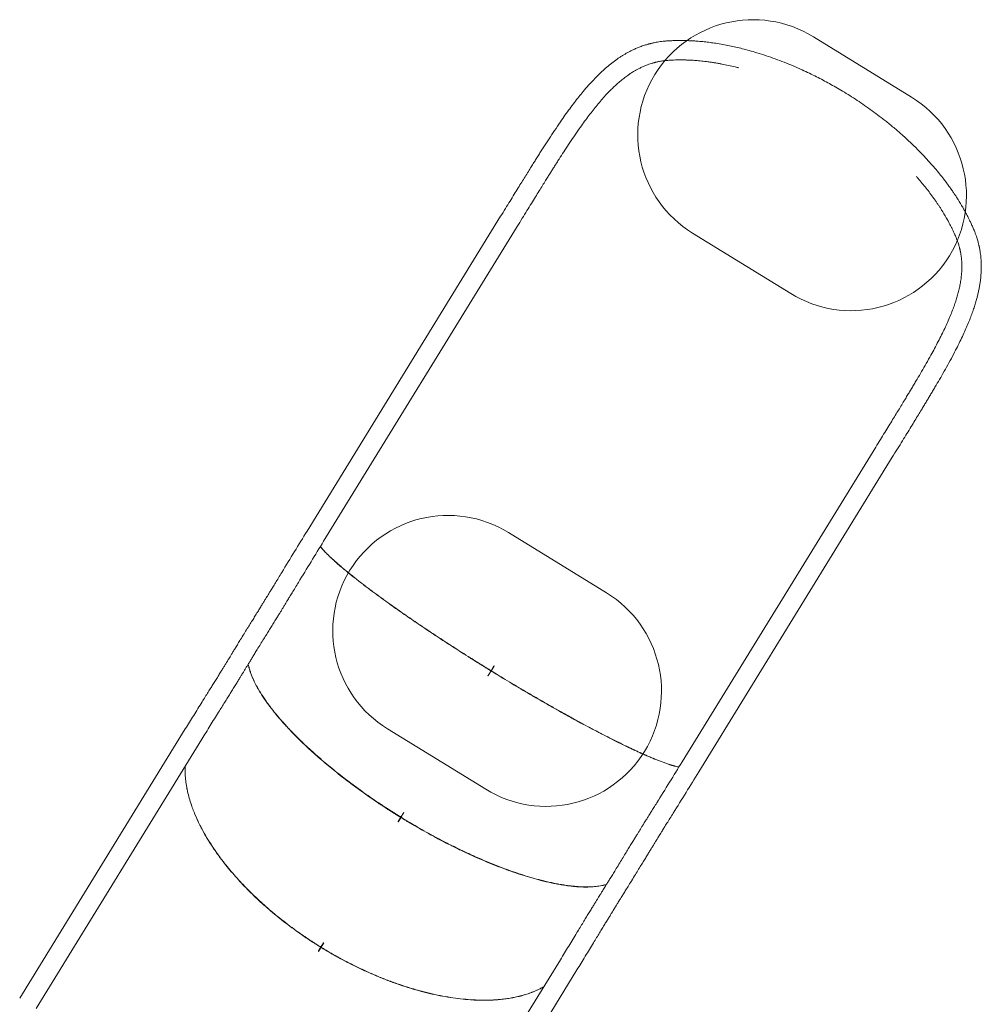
# Model space of a CAD drawing. Extents: x 5459245 to 5462690, y 5971016 to 5972523.
# Tile 76 of 136: x 5462444.23 to 5462445.89, y 5972218.84 to 5972220.54. Entities that reach past the tile are written whole.
import ezdxf

# ---------------------------------------------------------------- set-up
doc = ezdxf.new("R2010")
doc.units = 0
doc.layers.add('A_MAŁA ARCHITEKTURA', color=195, linetype='CONTINUOUS', lineweight=9)

# ---------------------------------------------------------------- blocks, each defined once
blk = doc.blocks.new('MEGA')
at = {"layer": 'A_MAŁA ARCHITEKTURA'}
for p, q in [((5462449.6057, 5972219.7169), (5462449.0592, 5972219.7169)), ((5462450.6463, 5972219.7169), (5462450.0075, 5972219.7169)), ((5462449.0592, 5972219.6833), (5462449.6057, 5972219.6833)), ((5462450.0075, 5972219.6833), (5462450.6463, 5972219.6833)), ((5462449.7891, 5972219.419), (5462449.7891, 5972219.2197)), ((5462450.1877, 5972219.2197), (5462450.1877, 5972219.419)), ((5462450.7954, 5972219.419), (5462450.7954, 5972219.2197)), ((5462451.194, 5972219.2197), (5462451.194, 5972219.419)), ((5462449.3996, 5972219.3195), (5462449.399, 5972219.3195)), ((5462449.3996, 5972219.3193), (5462449.399, 5972219.3193)), ((5462449.3996, 5972219.3195), (5462449.4073, 5972219.3195)), ((5462449.3996, 5972219.3193), (5462449.4073, 5972219.3193)), ((5462449.416, 5972219.3195), (5462449.4073, 5972219.3195)), ((5462449.416, 5972219.3193), (5462449.4073, 5972219.3193)), ((5462449.6625, 5972219.3195), (5462449.6618, 5972219.3195)), ((5462449.6625, 5972219.3193), (5462449.6618, 5972219.3193)), ((5462449.6625, 5972219.3195), (5462449.6712, 5972219.3195)), ((5462449.6625, 5972219.3193), (5462449.6712, 5972219.3193)), ((5462449.6805, 5972219.3195), (5462449.6712, 5972219.3195)), ((5462449.6805, 5972219.3193), (5462449.6712, 5972219.3193)), ((5462449.959, 5972219.3195), (5462449.9586, 5972219.3195)), ((5462449.959, 5972219.3193), (5462449.9586, 5972219.3193)), ((5462449.959, 5972219.3195), (5462449.9685, 5972219.3195)), ((5462449.959, 5972219.3193), (5462449.9685, 5972219.3193)), ((5462449.9781, 5972219.3195), (5462449.9685, 5972219.3195)), ((5462449.9781, 5972219.3193), (5462449.9685, 5972219.3193)), ((5462449.9728, 5972219.3193), (5462449.9728, 5972219.3195)), ((5462449.6057, 5972218.9555), (5462449.0592, 5972218.9555)), ((5462450.6463, 5972218.9555), (5462450.0075, 5972218.9555)), ((5462449.0592, 5972218.9219), (5462449.6057, 5972218.9219)), ((5462450.0075, 5972218.9219), (5462450.6463, 5972218.9219))]:
    blk.add_line(p, q, dxfattribs=at)
at = {"layer": 'A_MAŁA ARCHITEKTURA', "flags": 128}
for points in [[(5462449.4151, 5972219.3193), (5462449.4151, 5972219.3193), (5462449.4151, 5972219.3193), (5462449.4151, 5972219.3194), (5462449.4151, 5972219.3194), (5462449.4151, 5972219.3194), (5462449.4151, 5972219.3194), (5462449.4151, 5972219.3195), (5462449.4151, 5972219.3195)], [(5462449.416, 5972219.3193), (5462449.416, 5972219.3193), (5462449.416, 5972219.3193), (5462449.416, 5972219.3194), (5462449.416, 5972219.3194), (5462449.416, 5972219.3194), (5462449.416, 5972219.3194), (5462449.416, 5972219.3195), (5462449.416, 5972219.3195)], [(5462449.6802, 5972219.3193), (5462449.6802, 5972219.3193), (5462449.6802, 5972219.3193), (5462449.6802, 5972219.3194), (5462449.6802, 5972219.3194), (5462449.6802, 5972219.3194), (5462449.6802, 5972219.3194), (5462449.6802, 5972219.3195), (5462449.6802, 5972219.3195)], [(5462449.6805, 5972219.3193), (5462449.6805, 5972219.3193), (5462449.6805, 5972219.3193), (5462449.6805, 5972219.3194), (5462449.6805, 5972219.3194), (5462449.6805, 5972219.3194), (5462449.6805, 5972219.3194), (5462449.6805, 5972219.3195), (5462449.6805, 5972219.3195)], [(5462449.9729, 5972219.3195), (5462449.9729, 5972219.3194), (5462449.9729, 5972219.3193)], [(5462449.9781, 5972219.3195), (5462449.9781, 5972219.3195), (5462449.9781, 5972219.3194), (5462449.9781, 5972219.3194), (5462449.9781, 5972219.3194), (5462449.9781, 5972219.3194), (5462449.9781, 5972219.3193), (5462449.9781, 5972219.3193), (5462449.9781, 5972219.3193)], [(5462449.9781, 5972219.3195), (5462449.9781, 5972219.3195), (5462449.9781, 5972219.3194), (5462449.9781, 5972219.3194), (5462449.9781, 5972219.3194), (5462449.9781, 5972219.3194), (5462449.9781, 5972219.3193), (5462449.9781, 5972219.3193), (5462449.9781, 5972219.3193)]]:
    blk.add_lwpolyline(points, dxfattribs=at)
at = {"layer": 'A_MAŁA ARCHITEKTURA'}
for centre, start, end in [((5462449.9884, 5972219.419), 0, 180), ((5462450.9947, 5972219.419), 0, 180), ((5462449.9884, 5972219.2197), 180, 0), ((5462450.9947, 5972219.2197), 180, 0)]:
    blk.add_arc(centre, 0.1993, start, end, dxfattribs=at)
for points, knots in [([(5462449.6608, 5972219.7167), (5462449.6516, 5972219.7167), (5462449.6333, 5972219.7168), (5462449.6149, 5972219.7169), (5462449.6057, 5972219.7169)], [0, 0, 0, 0, 0.500609, 1, 1, 1, 1]), ([(5462449.7879, 5972219.7166), (5462449.7849, 5972219.7166), (5462449.7792, 5972219.7166), (5462449.7712, 5972219.7165), (5462449.7641, 5972219.7165), (5462449.758, 5972219.7165), (5462449.7529, 5972219.7165), (5462449.7487, 5972219.7164), (5462449.7454, 5972219.7164), (5462449.7429, 5972219.7164), (5462449.7406, 5972219.7164), (5462449.738, 5972219.7164), (5462449.7343, 5972219.7164), (5462449.7292, 5972219.7164), (5462449.7226, 5972219.7164), (5462449.7148, 5972219.7164), (5462449.7066, 5972219.7164), (5462449.6982, 5972219.7165), (5462449.6897, 5972219.7165), (5462449.6805, 5972219.7166), (5462449.6708, 5972219.7166), (5462449.6642, 5972219.7167), (5462449.6608, 5972219.7167)], [0, 0, 0, 0, 0.06628, 0.125659, 0.17819, 0.223912, 0.262857, 0.295047, 0.319224, 0.337418, 0.35264, 0.372193, 0.396402, 0.438787, 0.490556, 0.551716, 0.622292, 0.685557, 0.754901, 0.830376, 0.912049, 1, 1, 1, 1]), ([(5462449.9238, 5972219.7166), (5462449.92, 5972219.7166), (5462449.9129, 5972219.7166), (5462449.9029, 5972219.7165), (5462449.8942, 5972219.7165), (5462449.8868, 5972219.7165), (5462449.8808, 5972219.7165), (5462449.8761, 5972219.7164), (5462449.8725, 5972219.7164), (5462449.8693, 5972219.7164), (5462449.8654, 5972219.7164), (5462449.8602, 5972219.7164), (5462449.8536, 5972219.7164), (5462449.8456, 5972219.7164), (5462449.8371, 5972219.7164), (5462449.8282, 5972219.7164), (5462449.8191, 5972219.7165), (5462449.8093, 5972219.7165), (5462449.7986, 5972219.7165), (5462449.7913, 5972219.7166), (5462449.7875, 5972219.7166)], [0, 0, 0, 0, 0.08164, 0.153848, 0.216632, 0.269982, 0.313822, 0.347624, 0.372283, 0.391757, 0.41797, 0.456904, 0.505528, 0.563812, 0.631742, 0.693021, 0.760463, 0.834087, 0.91392, 1, 1, 1, 1]), ([(5462450.0075, 5972219.7169), (5462449.9936, 5972219.7169), (5462449.9657, 5972219.7168), (5462449.9378, 5972219.7167), (5462449.9238, 5972219.7166)], [0, 0, 0, 0, 0.499545, 1, 1, 1, 1]), ([(5462451.0548, 5972219.6315), (5462451.0536, 5972219.6331), (5462451.0514, 5972219.6361), (5462451.0481, 5972219.6403), (5462451.0451, 5972219.6438), (5462451.0424, 5972219.6467), (5462451.0402, 5972219.6491), (5462451.0383, 5972219.651), (5462451.037, 5972219.6523), (5462451.0359, 5972219.6533), (5462451.0351, 5972219.6542), (5462451.0342, 5972219.655), (5462451.0328, 5972219.6563), (5462451.0309, 5972219.658), (5462451.0283, 5972219.6603), (5462451.0246, 5972219.6634), (5462451.0198, 5972219.6671), (5462451.0143, 5972219.671), (5462451.009, 5972219.6745), (5462451.0039, 5972219.6775), (5462450.9992, 5972219.6801), (5462450.9947, 5972219.6825), (5462450.9902, 5972219.6847), (5462450.9839, 5972219.6876), (5462450.9754, 5972219.6911), (5462450.9649, 5972219.6949), (5462450.9542, 5972219.6982), (5462450.9432, 5972219.7012), (5462450.9315, 5972219.7038), (5462450.9188, 5972219.7063), (5462450.906, 5972219.7084), (5462450.8932, 5972219.7101), (5462450.8806, 5972219.7115), (5462450.8673, 5972219.7127), (5462450.8535, 5972219.7137), (5462450.8382, 5972219.7146), (5462450.8219, 5972219.7153), (5462450.8048, 5972219.7158), (5462450.7907, 5972219.7162), (5462450.7796, 5972219.7164), (5462450.7713, 5972219.7165), (5462450.7633, 5972219.7166), (5462450.7553, 5972219.7166), (5462450.7467, 5972219.7167), (5462450.7372, 5972219.7168), (5462450.7268, 5972219.7168), (5462450.7156, 5972219.7168), (5462450.7037, 5972219.7169), (5462450.6908, 5972219.7169), (5462450.6769, 5972219.7169), (5462450.6619, 5972219.7169), (5462450.6516, 5972219.7169), (5462450.6463, 5972219.7169)], [0, 0, 0, 0, 0.016296, 0.030792, 0.043481, 0.054357, 0.063412, 0.070791, 0.076244, 0.079764, 0.0826, 0.086089, 0.090235, 0.09808, 0.107559, 0.118681, 0.139056, 0.15781, 0.174863, 0.191292, 0.206095, 0.219335, 0.232434, 0.246735, 0.276177, 0.305902, 0.334852, 0.363097, 0.392605, 0.424288, 0.458022, 0.485909, 0.515081, 0.545561, 0.577083, 0.607731, 0.646048, 0.68235, 0.716556, 0.734237, 0.751225, 0.767527, 0.783205, 0.800171, 0.819416, 0.840932, 0.862646, 0.886264, 0.911791, 0.939241, 0.968633, 1, 1, 1, 1]), ([(5462449.407, 5972219.3195), (5462449.407, 5972219.3216), (5462449.407, 5972219.3255), (5462449.4071, 5972219.3313), (5462449.4072, 5972219.337), (5462449.4074, 5972219.3428), (5462449.4076, 5972219.3486), (5462449.4079, 5972219.3545), (5462449.4082, 5972219.3603), (5462449.4088, 5972219.3702), (5462449.4099, 5972219.3842), (5462449.4117, 5972219.4015), (5462449.4138, 5972219.418), (5462449.4162, 5972219.4337), (5462449.419, 5972219.4493), (5462449.4222, 5972219.4646), (5462449.4256, 5972219.4797), (5462449.4295, 5972219.4946), (5462449.4337, 5972219.5092), (5462449.4383, 5972219.5235), (5462449.4426, 5972219.5357), (5462449.4465, 5972219.546), (5462449.45, 5972219.5546), (5462449.4536, 5972219.563), (5462449.4574, 5972219.5713), (5462449.4613, 5972219.5795), (5462449.4656, 5972219.588), (5462449.4704, 5972219.5969), (5462449.4758, 5972219.606), (5462449.4813, 5972219.6148), (5462449.4872, 5972219.6234), (5462449.4931, 5972219.6315), (5462449.4998, 5972219.6399), (5462449.5072, 5972219.6484), (5462449.5135, 5972219.6549), (5462449.5179, 5972219.6591), (5462449.5202, 5972219.6612), (5462449.5226, 5972219.6633), (5462449.525, 5972219.6654), (5462449.5274, 5972219.6674), (5462449.5305, 5972219.6699), (5462449.5345, 5972219.6729), (5462449.5393, 5972219.6763), (5462449.5443, 5972219.6795), (5462449.5481, 5972219.6819), (5462449.5503, 5972219.683), (5462449.5508, 5972219.6833)], [0, 0, 0, 0, 0.012934, 0.023908, 0.035823, 0.047731, 0.059663, 0.071599, 0.083519, 0.095436, 0.132938, 0.170313, 0.203621, 0.237072, 0.270667, 0.304408, 0.338037, 0.371933, 0.406098, 0.440531, 0.474435, 0.496385, 0.518514, 0.540821, 0.563307, 0.585972, 0.608816, 0.636297, 0.664204, 0.692539, 0.721302, 0.750493, 0.778296, 0.814612, 0.852066, 0.862064, 0.872141, 0.882295, 0.892528, 0.902839, 0.913228, 0.932555, 0.952528, 0.973146, 0.994409, 1, 1, 1, 1]), ([(5462449.4073, 5972219.3195), (5462449.4073, 5972219.3216), (5462449.4073, 5972219.3255), (5462449.4074, 5972219.3313), (5462449.4075, 5972219.337), (5462449.4077, 5972219.3428), (5462449.4079, 5972219.3486), (5462449.4082, 5972219.3545), (5462449.4085, 5972219.3603), (5462449.4091, 5972219.3702), (5462449.4102, 5972219.3842), (5462449.412, 5972219.4015), (5462449.4141, 5972219.418), (5462449.4165, 5972219.4337), (5462449.4193, 5972219.4493), (5462449.4224, 5972219.4646), (5462449.4259, 5972219.4797), (5462449.4298, 5972219.4946), (5462449.434, 5972219.5092), (5462449.4385, 5972219.5235), (5462449.4428, 5972219.5357), (5462449.4467, 5972219.546), (5462449.4502, 5972219.5546), (5462449.4538, 5972219.563), (5462449.4576, 5972219.5713), (5462449.4615, 5972219.5795), (5462449.4658, 5972219.588), (5462449.4706, 5972219.5969), (5462449.476, 5972219.606), (5462449.4815, 5972219.6148), (5462449.4874, 5972219.6234), (5462449.4933, 5972219.6315), (5462449.4999, 5972219.6399), (5462449.5074, 5972219.6484), (5462449.5136, 5972219.6549), (5462449.518, 5972219.6591), (5462449.5203, 5972219.6612), (5462449.5227, 5972219.6633), (5462449.5251, 5972219.6654), (5462449.5275, 5972219.6674), (5462449.5306, 5972219.6699), (5462449.5346, 5972219.6729), (5462449.5394, 5972219.6763), (5462449.5443, 5972219.6795), (5462449.5482, 5972219.6819), (5462449.5504, 5972219.683), (5462449.5509, 5972219.6833)], [0, 0, 0, 0, 0.0129341, 0.023908, 0.0358229, 0.0477309, 0.0596635, 0.0715989, 0.0835193, 0.0954359, 0.1329376, 0.1703134, 0.2036207, 0.2370719, 0.2706674, 0.3044078, 0.3380366, 0.3719332, 0.4060978, 0.4405309, 0.4744347, 0.4963849, 0.5185136, 0.5408211, 0.5633073, 0.5859724, 0.6088165, 0.6362966, 0.6642042, 0.6925394, 0.7213022, 0.7504929, 0.7782964, 0.8146119, 0.8520657, 0.8620641, 0.8721407, 0.8822953, 0.8925281, 0.902839, 0.9132281, 0.9325553, 0.9525279, 0.9731458, 0.9944091, 1, 1, 1, 1]), ([(5462449.6057, 5972219.6833), (5462449.6149, 5972219.6833), (5462449.6332, 5972219.6833), (5462449.6514, 5972219.6832), (5462449.6606, 5972219.6831)], [0, 0, 0, 0, 0.499391, 1, 1, 1, 1]), ([(5462449.6606, 5972219.6831), (5462449.664, 5972219.6831), (5462449.6706, 5972219.683), (5462449.6804, 5972219.683), (5462449.6895, 5972219.6829), (5462449.6981, 5972219.6829), (5462449.7065, 5972219.6829), (5462449.7147, 5972219.6828), (5462449.7225, 5972219.6828), (5462449.7292, 5972219.6828), (5462449.7344, 5972219.6828), (5462449.7382, 5972219.6828), (5462449.7409, 5972219.6828), (5462449.7434, 5972219.6828), (5462449.7462, 5972219.6829), (5462449.7498, 5972219.6829), (5462449.7543, 5972219.6829), (5462449.7594, 5972219.6829), (5462449.7654, 5972219.6829), (5462449.7722, 5972219.6829), (5462449.7797, 5972219.683), (5462449.785, 5972219.683), (5462449.7877, 5972219.683)], [0, 0, 0, 0, 0.088013, 0.169815, 0.245471, 0.31502, 0.378489, 0.449311, 0.5107, 0.562662, 0.605198, 0.630812, 0.651169, 0.667256, 0.687973, 0.715442, 0.749674, 0.788152, 0.832663, 0.883227, 0.93987, 1, 1, 1, 1]), ([(5462449.6706, 5972219.3195), (5462449.6706, 5972219.3218), (5462449.6706, 5972219.3261), (5462449.6707, 5972219.3327), (5462449.6708, 5972219.3391), (5462449.6709, 5972219.3456), (5462449.6711, 5972219.3521), (5462449.6713, 5972219.3586), (5462449.6716, 5972219.3689), (5462449.6723, 5972219.3829), (5462449.6734, 5972219.3999), (5462449.6746, 5972219.416), (5462449.676, 5972219.4314), (5462449.6777, 5972219.4467), (5462449.6795, 5972219.4618), (5462449.6816, 5972219.4766), (5462449.6838, 5972219.4912), (5462449.6863, 5972219.5056), (5462449.689, 5972219.5197), (5462449.6915, 5972219.5317), (5462449.6938, 5972219.5419), (5462449.6958, 5972219.5503), (5462449.698, 5972219.5587), (5462449.7002, 5972219.5669), (5462449.7025, 5972219.575), (5462449.705, 5972219.5834), (5462449.7079, 5972219.5922), (5462449.711, 5972219.6013), (5462449.7143, 5972219.6101), (5462449.7177, 5972219.6187), (5462449.7212, 5972219.6269), (5462449.7244, 5972219.6337), (5462449.7271, 5972219.6393), (5462449.7296, 5972219.644), (5462449.7321, 5972219.6486), (5462449.7347, 5972219.653), (5462449.7373, 5972219.6573), (5462449.74, 5972219.6614), (5462449.7431, 5972219.6659), (5462449.7467, 5972219.6706), (5462449.7507, 5972219.6754), (5462449.7546, 5972219.6796), (5462449.7571, 5972219.6819), (5462449.7582, 5972219.6829)], [0, 0, 0, 0, 0.014041, 0.026776, 0.040088, 0.053451, 0.066813, 0.080165, 0.093508, 0.130252, 0.166875, 0.199511, 0.232287, 0.265202, 0.298258, 0.331228, 0.364448, 0.39792, 0.431643, 0.464873, 0.486398, 0.508089, 0.529947, 0.551971, 0.574162, 0.59652, 0.623488, 0.650856, 0.678622, 0.706789, 0.735354, 0.762649, 0.780717, 0.799055, 0.817663, 0.83654, 0.855688, 0.875105, 0.894792, 0.921912, 0.949889, 0.977864, 1, 1, 1, 1]), ([(5462449.6712, 5972219.3195), (5462449.6712, 5972219.3218), (5462449.6712, 5972219.3261), (5462449.6712, 5972219.3327), (5462449.6713, 5972219.3391), (5462449.6714, 5972219.3456), (5462449.6716, 5972219.3521), (5462449.6718, 5972219.3586), (5462449.6722, 5972219.3689), (5462449.6728, 5972219.3829), (5462449.6739, 5972219.3999), (5462449.6751, 5972219.416), (5462449.6765, 5972219.4314), (5462449.6782, 5972219.4467), (5462449.68, 5972219.4618), (5462449.682, 5972219.4766), (5462449.6843, 5972219.4912), (5462449.6868, 5972219.5056), (5462449.6894, 5972219.5197), (5462449.6919, 5972219.5317), (5462449.6942, 5972219.5419), (5462449.6963, 5972219.5503), (5462449.6984, 5972219.5587), (5462449.7006, 5972219.5669), (5462449.7029, 5972219.575), (5462449.7054, 5972219.5834), (5462449.7082, 5972219.5922), (5462449.7113, 5972219.6013), (5462449.7146, 5972219.6101), (5462449.718, 5972219.6187), (5462449.7215, 5972219.6269), (5462449.7247, 5972219.6337), (5462449.7274, 5972219.6393), (5462449.7298, 5972219.644), (5462449.7323, 5972219.6486), (5462449.7349, 5972219.653), (5462449.7375, 5972219.6573), (5462449.7402, 5972219.6614), (5462449.7434, 5972219.6659), (5462449.7469, 5972219.6706), (5462449.7509, 5972219.6754), (5462449.7547, 5972219.6796), (5462449.7572, 5972219.6819), (5462449.7583, 5972219.6829)], [0, 0, 0, 0, 0.0140405, 0.0267759, 0.0400878, 0.0534508, 0.0668131, 0.0801643, 0.0935079, 0.1302517, 0.1668741, 0.1995107, 0.2322859, 0.2652009, 0.2982567, 0.331227, 0.3644472, 0.3979182, 0.431641, 0.4648711, 0.4863962, 0.5080874, 0.529945, 0.5519691, 0.57416, 0.5965178, 0.6234862, 0.6508536, 0.6786201, 0.7067861, 0.7353519, 0.7626459, 0.7807141, 0.7990521, 0.8176598, 0.8365373, 0.8556847, 0.875102, 0.8947893, 0.9219092, 0.9498854, 0.9778606, 1, 1, 1, 1]), ([(5462449.7877, 5972219.683), (5462449.7914, 5972219.683), (5462449.7986, 5972219.683), (5462449.8091, 5972219.6829), (5462449.819, 5972219.6829), (5462449.8281, 5972219.6828), (5462449.8371, 5972219.6828), (5462449.8456, 5972219.6828), (5462449.8536, 5972219.6828), (5462449.8603, 5972219.6828), (5462449.8653, 5972219.6828), (5462449.869, 5972219.6828), (5462449.8716, 5972219.6828), (5462449.8744, 5972219.6828), (5462449.8778, 5972219.6829), (5462449.8821, 5972219.6829), (5462449.8877, 5972219.6829), (5462449.8948, 5972219.6829), (5462449.9034, 5972219.683), (5462449.9133, 5972219.683), (5462449.9203, 5972219.683), (5462449.924, 5972219.6831)], [0, 0, 0, 0, 0.083473, 0.163472, 0.237296, 0.304954, 0.366441, 0.434614, 0.493117, 0.541928, 0.581012, 0.603829, 0.621192, 0.639227, 0.663862, 0.69511, 0.732982, 0.786111, 0.84834, 0.919638, 1, 1, 1, 1]), ([(5462449.924, 5972219.6831), (5462449.9379, 5972219.6831), (5462449.9658, 5972219.6833), (5462449.9936, 5972219.6833), (5462450.0075, 5972219.6833)], [0, 0, 0, 0, 0.500455, 1, 1, 1, 1]), ([(5462449.9681, 5972219.3195), (5462449.9681, 5972219.3216), (5462449.9682, 5972219.3255), (5462449.9682, 5972219.3313), (5462449.9682, 5972219.337), (5462449.9682, 5972219.3428), (5462449.9683, 5972219.3486), (5462449.9683, 5972219.3545), (5462449.9684, 5972219.3603), (5462449.9685, 5972219.3702), (5462449.9687, 5972219.3842), (5462449.9691, 5972219.4015), (5462449.9695, 5972219.418), (5462449.97, 5972219.4337), (5462449.9705, 5972219.4493), (5462449.9711, 5972219.4646), (5462449.9718, 5972219.4797), (5462449.9726, 5972219.4946), (5462449.9734, 5972219.5092), (5462449.9743, 5972219.5235), (5462449.9752, 5972219.5357), (5462449.976, 5972219.546), (5462449.9767, 5972219.5545), (5462449.9774, 5972219.563), (5462449.9781, 5972219.5713), (5462449.9789, 5972219.5795), (5462449.9798, 5972219.588), (5462449.9807, 5972219.5968), (5462449.9818, 5972219.6059), (5462449.9829, 5972219.6148), (5462449.984, 5972219.6234), (5462449.9852, 5972219.6315), (5462449.9865, 5972219.6399), (5462449.988, 5972219.6484), (5462449.9892, 5972219.6549), (5462449.9901, 5972219.6591), (5462449.9906, 5972219.6612), (5462449.991, 5972219.6633), (5462449.9915, 5972219.6654), (5462449.992, 5972219.6674), (5462449.9926, 5972219.6699), (5462449.9934, 5972219.6729), (5462449.9943, 5972219.6763), (5462449.9953, 5972219.6795), (5462449.9961, 5972219.6819), (5462449.9965, 5972219.683), (5462449.9966, 5972219.6833)], [0, 0, 0, 0, 0.012934, 0.02391, 0.035825, 0.047733, 0.059666, 0.071602, 0.083526, 0.095445, 0.132949, 0.17032, 0.203627, 0.23708, 0.270678, 0.304422, 0.338054, 0.371953, 0.406119, 0.440552, 0.474458, 0.49641, 0.51854, 0.540849, 0.563336, 0.586001, 0.608845, 0.636328, 0.664237, 0.692574, 0.721337, 0.750528, 0.778333, 0.814651, 0.852107, 0.862106, 0.872182, 0.882337, 0.89257, 0.902881, 0.91327, 0.932599, 0.952573, 0.973192, 0.994456, 1, 1, 1, 1]), ([(5462449.9685, 5972219.3195), (5462449.9685, 5972219.3216), (5462449.9685, 5972219.3255), (5462449.9685, 5972219.3313), (5462449.9685, 5972219.337), (5462449.9685, 5972219.3428), (5462449.9686, 5972219.3486), (5462449.9686, 5972219.3545), (5462449.9687, 5972219.3603), (5462449.9688, 5972219.3702), (5462449.969, 5972219.3842), (5462449.9694, 5972219.4015), (5462449.9698, 5972219.418), (5462449.9703, 5972219.4337), (5462449.9708, 5972219.4493), (5462449.9714, 5972219.4646), (5462449.9721, 5972219.4797), (5462449.9729, 5972219.4946), (5462449.9737, 5972219.5092), (5462449.9746, 5972219.5235), (5462449.9754, 5972219.5357), (5462449.9762, 5972219.546), (5462449.9769, 5972219.5545), (5462449.9776, 5972219.563), (5462449.9783, 5972219.5713), (5462449.9791, 5972219.5795), (5462449.98, 5972219.588), (5462449.9809, 5972219.5968), (5462449.982, 5972219.6059), (5462449.9831, 5972219.6148), (5462449.9842, 5972219.6234), (5462449.9854, 5972219.6315), (5462449.9867, 5972219.6399), (5462449.9881, 5972219.6484), (5462449.9894, 5972219.6549), (5462449.9902, 5972219.6591), (5462449.9907, 5972219.6612), (5462449.9912, 5972219.6633), (5462449.9916, 5972219.6654), (5462449.9921, 5972219.6674), (5462449.9927, 5972219.6699), (5462449.9935, 5972219.6729), (5462449.9944, 5972219.6763), (5462449.9954, 5972219.6795), (5462449.9962, 5972219.6819), (5462449.9966, 5972219.683), (5462449.9967, 5972219.6833)], [0, 0, 0, 0, 0.0129343, 0.0239096, 0.0358248, 0.0477331, 0.0596662, 0.0716022, 0.0835255, 0.0954453, 0.1329487, 0.1703199, 0.2036271, 0.2370796, 0.2706776, 0.3044216, 0.3380535, 0.3719523, 0.4061183, 0.4405518, 0.4744574, 0.4964094, 0.5185397, 0.5408482, 0.5633351, 0.5860004, 0.6088441, 0.636327, 0.6642367, 0.6925733, 0.7213369, 0.7505275, 0.7783325, 0.8146506, 0.8521062, 0.8621049, 0.8721816, 0.8823364, 0.8925693, 0.9028802, 0.9132692, 0.9325979, 0.9525718, 0.9731908, 0.9944551, 1, 1, 1, 1]), ([(5462450.6463, 5972219.6833), (5462450.6518, 5972219.6833), (5462450.6626, 5972219.6833), (5462450.6782, 5972219.6833), (5462450.6927, 5972219.6833), (5462450.706, 5972219.6833), (5462450.7182, 5972219.6832), (5462450.7293, 5972219.6832), (5462450.7391, 5972219.6832), (5462450.7476, 5972219.6831), (5462450.7551, 5972219.6831), (5462450.7621, 5972219.683), (5462450.7691, 5972219.6829), (5462450.7763, 5972219.6828), (5462450.7861, 5972219.6827), (5462450.7987, 5972219.6824), (5462450.814, 5972219.682), (5462450.83, 5972219.6814), (5462450.8451, 5972219.6806), (5462450.8591, 5972219.6796), (5462450.8716, 5972219.6786), (5462450.8835, 5972219.6774), (5462450.8951, 5972219.676), (5462450.9062, 5972219.6743), (5462450.917, 5972219.6725), (5462450.9268, 5972219.6705), (5462450.9359, 5972219.6684), (5462450.9444, 5972219.6661), (5462450.9528, 5972219.6635), (5462450.961, 5972219.6607), (5462450.968, 5972219.6579), (5462450.9737, 5972219.6554), (5462450.978, 5972219.6533), (5462450.9822, 5972219.6512), (5462450.9865, 5972219.6488), (5462450.9912, 5972219.6459), (5462450.9956, 5972219.6431), (5462450.9994, 5972219.6403), (5462451.0028, 5972219.6378), (5462451.0059, 5972219.6352), (5462451.0086, 5972219.6329), (5462451.0105, 5972219.6312), (5462451.0116, 5972219.6301), (5462451.0123, 5972219.6294), (5462451.0131, 5972219.6287), (5462451.0141, 5972219.6277), (5462451.0155, 5972219.6263), (5462451.0173, 5972219.6244), (5462451.0194, 5972219.622), (5462451.0219, 5972219.6192), (5462451.0247, 5972219.6158), (5462451.0265, 5972219.6132), (5462451.0275, 5972219.6119)], [0, 0, 0, 0, 0.034342, 0.066426, 0.096283, 0.123932, 0.149389, 0.172659, 0.193746, 0.211157, 0.226729, 0.241162, 0.256089, 0.271585, 0.287654, 0.319915, 0.354089, 0.39, 0.427625, 0.45839, 0.488776, 0.517831, 0.545583, 0.575579, 0.603975, 0.630769, 0.655863, 0.68016, 0.705078, 0.730634, 0.75661, 0.772686, 0.787346, 0.801269, 0.816905, 0.834531, 0.854483, 0.8676, 0.881539, 0.895785, 0.907736, 0.917029, 0.920686, 0.923687, 0.926607, 0.931319, 0.937965, 0.946537, 0.957029, 0.969437, 0.983759, 1, 1, 1, 1]), ([(5462451.0548, 5972219.0072), (5462451.0562, 5972219.0093), (5462451.0589, 5972219.0131), (5462451.0627, 5972219.0187), (5462451.066, 5972219.0239), (5462451.0689, 5972219.0285), (5462451.0713, 5972219.0325), (5462451.0731, 5972219.0357), (5462451.0745, 5972219.038), (5462451.0754, 5972219.0397), (5462451.0762, 5972219.041), (5462451.0771, 5972219.0426), (5462451.0783, 5972219.0449), (5462451.0801, 5972219.0483), (5462451.0823, 5972219.0525), (5462451.0848, 5972219.0574), (5462451.0873, 5972219.0626), (5462451.0898, 5972219.0679), (5462451.0924, 5972219.0735), (5462451.095, 5972219.0794), (5462451.0976, 5972219.0857), (5462451.1, 5972219.0917), (5462451.103, 5972219.0994), (5462451.1066, 5972219.1092), (5462451.1107, 5972219.1214), (5462451.1147, 5972219.1342), (5462451.1187, 5972219.1484), (5462451.1226, 5972219.1638), (5462451.1264, 5972219.1806), (5462451.1298, 5972219.1981), (5462451.1328, 5972219.2162), (5462451.1352, 5972219.2336), (5462451.137, 5972219.2501), (5462451.1384, 5972219.2657), (5462451.1394, 5972219.2813), (5462451.1401, 5972219.2968), (5462451.1404, 5972219.3119), (5462451.1404, 5972219.3264), (5462451.1402, 5972219.34), (5462451.1396, 5972219.353), (5462451.1389, 5972219.3657), (5462451.138, 5972219.3785), (5462451.1367, 5972219.3919), (5462451.135, 5972219.4067), (5462451.1328, 5972219.4225), (5462451.1301, 5972219.439), (5462451.127, 5972219.4554), (5462451.1234, 5972219.4717), (5462451.1196, 5972219.4869), (5462451.1158, 5972219.5007), (5462451.1122, 5972219.5127), (5462451.1085, 5972219.5238), (5462451.1047, 5972219.5346), (5462451.1006, 5972219.5457), (5462451.0969, 5972219.5547), (5462451.094, 5972219.5614), (5462451.092, 5972219.566), (5462451.0899, 5972219.5706), (5462451.0878, 5972219.5752), (5462451.0855, 5972219.5799), (5462451.0833, 5972219.5843), (5462451.0813, 5972219.5882), (5462451.0795, 5972219.5915), (5462451.0781, 5972219.5943), (5462451.077, 5972219.5962), (5462451.0762, 5972219.5977), (5462451.0754, 5972219.599), (5462451.0745, 5972219.6007), (5462451.0731, 5972219.6031), (5462451.0713, 5972219.6062), (5462451.0689, 5972219.6103), (5462451.066, 5972219.6149), (5462451.0627, 5972219.62), (5462451.0589, 5972219.6257), (5462451.0562, 5972219.6295), (5462451.0548, 5972219.6315)], [0, 0, 0, 0, 0.014174, 0.026939, 0.038278, 0.048174, 0.056616, 0.063593, 0.067861, 0.071298, 0.073904, 0.07582, 0.081028, 0.087707, 0.095862, 0.105501, 0.115819, 0.125615, 0.134875, 0.146724, 0.157544, 0.167716, 0.178094, 0.197218, 0.217102, 0.237698, 0.25882, 0.28304, 0.307875, 0.333319, 0.359167, 0.384919, 0.40628, 0.427547, 0.448721, 0.469802, 0.49028, 0.509723, 0.528123, 0.545483, 0.562153, 0.579605, 0.598007, 0.617299, 0.640698, 0.6641, 0.687608, 0.711652, 0.736274, 0.756553, 0.775494, 0.793088, 0.810708, 0.829439, 0.849409, 0.85733, 0.865494, 0.873899, 0.882543, 0.891422, 0.900126, 0.907764, 0.914312, 0.919773, 0.924152, 0.92607, 0.928679, 0.932121, 0.936392, 0.943374, 0.951819, 0.961718, 0.973059, 0.985826, 1, 1, 1, 1]), ([(5462451.0275, 5972219.6119), (5462451.0288, 5972219.6101), (5462451.0313, 5972219.6066), (5462451.0347, 5972219.6015), (5462451.0377, 5972219.5969), (5462451.0402, 5972219.5927), (5462451.0424, 5972219.5891), (5462451.0441, 5972219.5862), (5462451.0453, 5972219.5841), (5462451.0462, 5972219.5825), (5462451.0468, 5972219.5813), (5462451.0477, 5972219.5799), (5462451.0488, 5972219.5778), (5462451.0505, 5972219.5746), (5462451.0525, 5972219.5708), (5462451.0548, 5972219.5663), (5462451.0571, 5972219.5615), (5462451.0594, 5972219.5566), (5462451.0618, 5972219.5514), (5462451.0642, 5972219.5459), (5462451.0666, 5972219.5402), (5462451.0688, 5972219.5346), (5462451.0716, 5972219.5274), (5462451.0749, 5972219.5182), (5462451.0782, 5972219.5087), (5462451.08, 5972219.5027), (5462451.0807, 5972219.5006)], [0, 0, 0, 0, 0.06207, 0.117992, 0.16767, 0.211028, 0.248004, 0.278552, 0.297222, 0.312243, 0.323606, 0.332002, 0.35498, 0.384464, 0.42048, 0.46306, 0.508397, 0.551397, 0.59202, 0.643968, 0.691354, 0.73603, 0.78165, 0.865686, 0.953008, 1, 1, 1, 1]), ([(5462449.3996, 5972219.3195), (5462449.3996, 5972219.3195), (5462449.3995, 5972219.3196), (5462449.3994, 5972219.3197), (5462449.3993, 5972219.3198), (5462449.3992, 5972219.3198), (5462449.3991, 5972219.3197), (5462449.399, 5972219.3196), (5462449.399, 5972219.3195), (5462449.3989, 5972219.3194), (5462449.399, 5972219.3192), (5462449.399, 5972219.3191), (5462449.3991, 5972219.319), (5462449.3992, 5972219.319), (5462449.3993, 5972219.319), (5462449.3994, 5972219.319), (5462449.3995, 5972219.3191), (5462449.3996, 5972219.3192), (5462449.3996, 5972219.3193)], [0, 0, 0, 0, 0.062399, 0.12493, 0.187481, 0.250061, 0.312625, 0.375138, 0.43759, 0.499999, 0.562409, 0.62486, 0.687374, 0.749938, 0.812517, 0.875069, 0.937473, 1, 1, 1, 1]), ([(5462449.5508, 5972218.9555), (5462449.5502, 5972218.9558), (5462449.5476, 5972218.9572), (5462449.5442, 5972218.9592), (5462449.5407, 5972218.9615), (5462449.5384, 5972218.9631), (5462449.5362, 5972218.9646), (5462449.534, 5972218.9662), (5462449.5319, 5972218.9678), (5462449.5281, 5972218.9707), (5462449.5228, 5972218.9751), (5462449.5161, 5972218.9813), (5462449.5096, 5972218.9878), (5462449.5035, 5972218.9946), (5462449.4974, 5972219.0018), (5462449.4918, 5972219.009), (5462449.4867, 5972219.016), (5462449.4821, 5972219.0228), (5462449.4777, 5972219.0297), (5462449.4734, 5972219.0367), (5462449.4693, 5972219.0439), (5462449.4639, 5972219.0539), (5462449.4575, 5972219.0669), (5462449.4503, 5972219.0832), (5462449.4436, 5972219.1001), (5462449.4374, 5972219.1177), (5462449.4317, 5972219.136), (5462449.4266, 5972219.1549), (5462449.4221, 5972219.1741), (5462449.4182, 5972219.1937), (5462449.4148, 5972219.2136), (5462449.4121, 5972219.2337), (5462449.41, 5972219.2533), (5462449.4085, 5972219.2722), (5462449.4078, 5972219.2857), (5462449.4074, 5972219.2946), (5462449.4073, 5972219.2987), (5462449.4072, 5972219.3028), (5462449.4071, 5972219.3068), (5462449.4071, 5972219.3108), (5462449.407, 5972219.3149), (5462449.407, 5972219.3177), (5462449.407, 5972219.3193)], [0, 0, 0, 0, 0.007159, 0.031991, 0.041503, 0.050879, 0.060118, 0.06922, 0.078185, 0.087013, 0.11684, 0.146015, 0.174536, 0.202405, 0.229622, 0.258091, 0.280962, 0.303568, 0.325911, 0.347989, 0.369805, 0.391356, 0.435677, 0.47932, 0.522286, 0.56558, 0.609382, 0.652746, 0.695673, 0.73858, 0.781251, 0.823688, 0.866119, 0.903614, 0.941084, 0.9495, 0.957915, 0.966297, 0.974706, 0.982718, 0.9905, 1, 1, 1, 1]), ([(5462449.5509, 5972218.9555), (5462449.5503, 5972218.9558), (5462449.5477, 5972218.9571), (5462449.5443, 5972218.9592), (5462449.5408, 5972218.9615), (5462449.5386, 5972218.963), (5462449.5363, 5972218.9646), (5462449.5342, 5972218.9662), (5462449.532, 5972218.9678), (5462449.5283, 5972218.9707), (5462449.523, 5972218.9751), (5462449.5163, 5972218.9813), (5462449.5098, 5972218.9878), (5462449.5036, 5972218.9946), (5462449.4976, 5972219.0018), (5462449.492, 5972219.0089), (5462449.4869, 5972219.016), (5462449.4823, 5972219.0227), (5462449.4779, 5972219.0296), (5462449.4736, 5972219.0367), (5462449.4695, 5972219.0439), (5462449.4642, 5972219.0539), (5462449.4577, 5972219.0668), (5462449.4505, 5972219.0831), (5462449.4439, 5972219.1), (5462449.4377, 5972219.1177), (5462449.432, 5972219.136), (5462449.4269, 5972219.1548), (5462449.4224, 5972219.1741), (5462449.4185, 5972219.1937), (5462449.4151, 5972219.2135), (5462449.4124, 5972219.2337), (5462449.4103, 5972219.2533), (5462449.4088, 5972219.2722), (5462449.4081, 5972219.2857), (5462449.4077, 5972219.2946), (5462449.4076, 5972219.2987), (5462449.4075, 5972219.3028), (5462449.4074, 5972219.3068), (5462449.4074, 5972219.3108), (5462449.4073, 5972219.3149), (5462449.4073, 5972219.3177), (5462449.4073, 5972219.3193)], [0, 0, 0, 0, 0.006993, 0.031829, 0.041343, 0.05072, 0.05996, 0.069062, 0.078028, 0.086857, 0.11669, 0.14587, 0.174396, 0.20227, 0.22949, 0.257965, 0.280839, 0.303449, 0.325796, 0.347878, 0.369697, 0.391252, 0.435581, 0.479231, 0.522204, 0.565506, 0.609316, 0.652687, 0.695621, 0.738535, 0.781214, 0.823658, 0.866096, 0.903597, 0.941073, 0.949492, 0.957907, 0.966291, 0.974702, 0.982716, 0.990499, 1, 1, 1, 1]), ([(5462449.6625, 5972219.3195), (5462449.6625, 5972219.3195), (5462449.6625, 5972219.3196), (5462449.6624, 5972219.3197), (5462449.6622, 5972219.3198), (5462449.6621, 5972219.3198), (5462449.662, 5972219.3197), (5462449.6619, 5972219.3196), (5462449.6618, 5972219.3195), (5462449.6618, 5972219.3194), (5462449.6618, 5972219.3192), (5462449.6619, 5972219.3191), (5462449.662, 5972219.319), (5462449.6621, 5972219.319), (5462449.6622, 5972219.319), (5462449.6624, 5972219.319), (5462449.6625, 5972219.3191), (5462449.6625, 5972219.3192), (5462449.6625, 5972219.3193)], [0, 0, 0, 0, 0.062387, 0.124925, 0.18748, 0.250065, 0.312633, 0.375148, 0.437597, 0.499999, 0.562403, 0.624851, 0.687365, 0.749934, 0.812518, 0.875074, 0.937487, 1, 1, 1, 1]), ([(5462449.7582, 5972218.9559), (5462449.7572, 5972218.9567), (5462449.7553, 5972218.9585), (5462449.7522, 5972218.9617), (5462449.749, 5972218.9653), (5462449.7459, 5972218.9692), (5462449.7424, 5972218.9738), (5462449.7387, 5972218.9792), (5462449.7347, 5972218.9856), (5462449.7309, 5972218.9922), (5462449.7273, 5972218.9991), (5462449.7237, 5972219.0064), (5462449.7203, 5972219.014), (5462449.7169, 5972219.022), (5462449.7137, 5972219.0301), (5462449.7106, 5972219.0385), (5462449.7077, 5972219.0471), (5462449.7042, 5972219.0579), (5462449.7003, 5972219.0713), (5462449.696, 5972219.0874), (5462449.6921, 5972219.1041), (5462449.6885, 5972219.1215), (5462449.6851, 5972219.1395), (5462449.6821, 5972219.1581), (5462449.6795, 5972219.1769), (5462449.6772, 5972219.1962), (5462449.6752, 5972219.2157), (5462449.6736, 5972219.2354), (5462449.6724, 5972219.2546), (5462449.6715, 5972219.2732), (5462449.6711, 5972219.2866), (5462449.6709, 5972219.2958), (5462449.6708, 5972219.3004), (5462449.6707, 5972219.3052), (5462449.6707, 5972219.3097), (5462449.6706, 5972219.3144), (5462449.6706, 5972219.3176), (5462449.6706, 5972219.3193)], [0, 0, 0, 0, 0.018201, 0.0398, 0.062097, 0.083866, 0.105106, 0.134245, 0.162788, 0.190737, 0.218091, 0.244851, 0.272768, 0.299608, 0.326094, 0.352224, 0.377999, 0.403421, 0.446824, 0.489594, 0.531732, 0.574179, 0.617098, 0.659607, 0.701707, 0.74376, 0.785583, 0.827181, 0.868775, 0.905527, 0.942246, 0.951872, 0.961497, 0.971087, 0.980744, 0.989603, 1, 1, 1, 1]), ([(5462449.7583, 5972218.9559), (5462449.7574, 5972218.9567), (5462449.7554, 5972218.9585), (5462449.7524, 5972218.9617), (5462449.7492, 5972218.9653), (5462449.7461, 5972218.9692), (5462449.7426, 5972218.9738), (5462449.7389, 5972218.9792), (5462449.735, 5972218.9856), (5462449.7312, 5972218.9922), (5462449.7276, 5972218.9991), (5462449.724, 5972219.0064), (5462449.7206, 5972219.014), (5462449.7172, 5972219.022), (5462449.714, 5972219.0301), (5462449.711, 5972219.0385), (5462449.7081, 5972219.0471), (5462449.7046, 5972219.0579), (5462449.7007, 5972219.0713), (5462449.6965, 5972219.0874), (5462449.6925, 5972219.1041), (5462449.6889, 5972219.1215), (5462449.6856, 5972219.1395), (5462449.6826, 5972219.1581), (5462449.68, 5972219.1769), (5462449.6777, 5972219.1962), (5462449.6757, 5972219.2157), (5462449.6741, 5972219.2354), (5462449.6729, 5972219.2546), (5462449.672, 5972219.2732), (5462449.6716, 5972219.2866), (5462449.6714, 5972219.2958), (5462449.6713, 5972219.3004), (5462449.6712, 5972219.3052), (5462449.6712, 5972219.3097), (5462449.6712, 5972219.3144), (5462449.6712, 5972219.3176), (5462449.6712, 5972219.3193)], [0, 0, 0, 0, 0.018205, 0.0398033, 0.0621003, 0.0838692, 0.1051099, 0.1342483, 0.1627917, 0.1907404, 0.2180943, 0.2448538, 0.2727707, 0.2996111, 0.3260962, 0.3522264, 0.3780019, 0.4034229, 0.4468261, 0.4895959, 0.5317337, 0.5741804, 0.6170997, 0.6596083, 0.7017083, 0.7437608, 0.7855843, 0.8271813, 0.8687759, 0.9055272, 0.9422461, 0.9518717, 0.9614973, 0.9710872, 0.9807441, 0.9896034, 1, 1, 1, 1]), ([(5462449.959, 5972219.3195), (5462449.959, 5972219.3195), (5462449.959, 5972219.3196), (5462449.9589, 5972219.3197), (5462449.9587, 5972219.3198), (5462449.9586, 5972219.3198), (5462449.9584, 5972219.3197), (5462449.9583, 5972219.3196), (5462449.9583, 5972219.3195), (5462449.9582, 5972219.3194), (5462449.9583, 5972219.3192), (5462449.9583, 5972219.3191), (5462449.9584, 5972219.319), (5462449.9586, 5972219.319), (5462449.9587, 5972219.319), (5462449.9589, 5972219.319), (5462449.959, 5972219.3191), (5462449.959, 5972219.3192), (5462449.959, 5972219.3193)], [0, 0, 0, 0, 0.0624, 0.12493, 0.187482, 0.250061, 0.312624, 0.375137, 0.43759, 0.499999, 0.56241, 0.624861, 0.687374, 0.749938, 0.812517, 0.875069, 0.937471, 1, 1, 1, 1]), ([(5462449.9966, 5972218.9555), (5462449.9965, 5972218.9558), (5462449.996, 5972218.9572), (5462449.9953, 5972218.9592), (5462449.9946, 5972218.9615), (5462449.9942, 5972218.963), (5462449.9937, 5972218.9646), (5462449.9933, 5972218.9662), (5462449.9929, 5972218.9678), (5462449.9921, 5972218.9707), (5462449.9911, 5972218.9751), (5462449.9898, 5972218.9813), (5462449.9885, 5972218.9878), (5462449.9873, 5972218.9946), (5462449.9861, 5972219.0018), (5462449.985, 5972219.009), (5462449.9839, 5972219.016), (5462449.983, 5972219.0228), (5462449.9822, 5972219.0297), (5462449.9813, 5972219.0367), (5462449.9805, 5972219.0439), (5462449.9794, 5972219.0539), (5462449.9781, 5972219.0669), (5462449.9767, 5972219.0832), (5462449.9754, 5972219.1001), (5462449.9742, 5972219.1177), (5462449.973, 5972219.136), (5462449.972, 5972219.1549), (5462449.9711, 5972219.1741), (5462449.9704, 5972219.1937), (5462449.9697, 5972219.2136), (5462449.9691, 5972219.2337), (5462449.9687, 5972219.2533), (5462449.9684, 5972219.2722), (5462449.9683, 5972219.2857), (5462449.9682, 5972219.2946), (5462449.9682, 5972219.2987), (5462449.9682, 5972219.3028), (5462449.9682, 5972219.3068), (5462449.9682, 5972219.3108), (5462449.9682, 5972219.3149), (5462449.9681, 5972219.3177), (5462449.9681, 5972219.3193)], [0, 0, 0, 0, 0.006947, 0.031783, 0.041298, 0.050675, 0.059916, 0.069019, 0.077985, 0.086815, 0.116648, 0.145828, 0.174356, 0.202231, 0.229454, 0.257929, 0.280804, 0.303415, 0.325762, 0.347846, 0.369667, 0.391224, 0.435553, 0.479205, 0.522181, 0.565485, 0.609295, 0.652669, 0.695607, 0.738526, 0.781207, 0.823651, 0.866086, 0.903589, 0.941069, 0.949488, 0.957905, 0.966289, 0.9747, 0.982715, 0.990498, 1, 1, 1, 1]), ([(5462449.9967, 5972218.9555), (5462449.9966, 5972218.9558), (5462449.9961, 5972218.9572), (5462449.9954, 5972218.9593), (5462449.9947, 5972218.9615), (5462449.9943, 5972218.9631), (5462449.9938, 5972218.9646), (5462449.9934, 5972218.9662), (5462449.993, 5972218.9678), (5462449.9923, 5972218.9707), (5462449.9912, 5972218.9751), (5462449.9899, 5972218.9813), (5462449.9886, 5972218.9878), (5462449.9874, 5972218.9946), (5462449.9862, 5972219.0018), (5462449.9851, 5972219.009), (5462449.9841, 5972219.0161), (5462449.9832, 5972219.0228), (5462449.9823, 5972219.0297), (5462449.9815, 5972219.0368), (5462449.9807, 5972219.044), (5462449.9796, 5972219.0539), (5462449.9784, 5972219.0669), (5462449.977, 5972219.0832), (5462449.9756, 5972219.1001), (5462449.9744, 5972219.1177), (5462449.9733, 5972219.1361), (5462449.9723, 5972219.1549), (5462449.9714, 5972219.1741), (5462449.9707, 5972219.1937), (5462449.97, 5972219.2136), (5462449.9695, 5972219.2337), (5462449.969, 5972219.2533), (5462449.9687, 5972219.2722), (5462449.9686, 5972219.2858), (5462449.9685, 5972219.2946), (5462449.9685, 5972219.2987), (5462449.9685, 5972219.3028), (5462449.9685, 5972219.3068), (5462449.9685, 5972219.3108), (5462449.9685, 5972219.3149), (5462449.9685, 5972219.3177), (5462449.9685, 5972219.3193)], [0, 0, 0, 0, 0.0071137, 0.0319461, 0.0414593, 0.0508357, 0.0600751, 0.0691776, 0.0781432, 0.0869719, 0.1167992, 0.1459742, 0.174497, 0.2023677, 0.2295863, 0.2580567, 0.280927, 0.3035339, 0.3258775, 0.3479579, 0.369775, 0.3913289, 0.4356494, 0.4792939, 0.5222627, 0.5655594, 0.6093624, 0.6527288, 0.6956593, 0.7385709, 0.7812447, 0.8236816, 0.8661094, 0.9036058, 0.9410788, 0.9494963, 0.9579119, 0.9662946, 0.9747044, 0.9827175, 0.9904992, 1, 1, 1, 1]), ([(5462451.0816, 5972219.1412), (5462451.0811, 5972219.1395), (5462451.0796, 5972219.1343), (5462451.0768, 5972219.1259), (5462451.0732, 5972219.1157), (5462451.0693, 5972219.1054), (5462451.0659, 5972219.0969), (5462451.063, 5972219.0903), (5462451.0609, 5972219.0855), (5462451.0587, 5972219.0806), (5462451.0563, 5972219.0757), (5462451.054, 5972219.071), (5462451.0518, 5972219.0667), (5462451.05, 5972219.0632), (5462451.0486, 5972219.0605), (5462451.0476, 5972219.0588), (5462451.0468, 5972219.0574), (5462451.0462, 5972219.0562), (5462451.0453, 5972219.0547), (5462451.0441, 5972219.0525), (5462451.0424, 5972219.0497), (5462451.0402, 5972219.046), (5462451.0377, 5972219.0419), (5462451.0347, 5972219.0372), (5462451.0313, 5972219.0321), (5462451.0288, 5972219.0287), (5462451.0275, 5972219.0269)], [0, 0, 0, 0, 0.036361, 0.111863, 0.187302, 0.267663, 0.353394, 0.392353, 0.432679, 0.474359, 0.517383, 0.561146, 0.600073, 0.632825, 0.656441, 0.675367, 0.683574, 0.694669, 0.709345, 0.727591, 0.757454, 0.793609, 0.836008, 0.884593, 0.939288, 1, 1, 1, 1]), ([(5462451.0275, 5972219.0269), (5462451.0265, 5972219.0255), (5462451.0247, 5972219.023), (5462451.0219, 5972219.0196), (5462451.0194, 5972219.0167), (5462451.0173, 5972219.0144), (5462451.0156, 5972219.0126), (5462451.0143, 5972219.0112), (5462451.0134, 5972219.0103), (5462451.0125, 5972219.0095), (5462451.0114, 5972219.0085), (5462451.0099, 5972219.007), (5462451.0079, 5972219.0053), (5462451.0055, 5972219.0032), (5462451.0028, 5972219.001), (5462450.9995, 5972218.9984), (5462450.9957, 5972218.9958), (5462450.9917, 5972218.9931), (5462450.9878, 5972218.9908), (5462450.9841, 5972218.9886), (5462450.9805, 5972218.9867), (5462450.977, 5972218.985), (5462450.9732, 5972218.9831), (5462450.9678, 5972218.9808), (5462450.961, 5972218.9781), (5462450.9527, 5972218.9752), (5462450.9444, 5972218.9727), (5462450.936, 5972218.9704), (5462450.927, 5972218.9683), (5462450.9172, 5972218.9663), (5462450.9065, 5972218.9645), (5462450.8952, 5972218.9628), (5462450.8834, 5972218.9614), (5462450.8712, 5972218.9601), (5462450.8583, 5972218.9591), (5462450.8451, 5972218.9582), (5462450.8308, 5972218.9574), (5462450.8155, 5972218.9568), (5462450.7994, 5972218.9564), (5462450.7862, 5972218.9561), (5462450.7757, 5972218.9559), (5462450.7679, 5972218.9558), (5462450.7603, 5972218.9557), (5462450.7525, 5972218.9557), (5462450.744, 5972218.9556), (5462450.7345, 5972218.9556), (5462450.7242, 5972218.9555), (5462450.7133, 5972218.9555), (5462450.7017, 5972218.9555), (5462450.6892, 5972218.9555), (5462450.6757, 5972218.9555), (5462450.6613, 5972218.9555), (5462450.6514, 5972218.9555), (5462450.6463, 5972218.9555)], [0, 0, 0, 0, 0.0163, 0.030638, 0.04303, 0.053481, 0.061994, 0.067607, 0.071873, 0.074791, 0.079793, 0.086694, 0.09552, 0.10628, 0.11848, 0.130257, 0.147556, 0.163372, 0.177713, 0.191662, 0.204189, 0.216182, 0.229222, 0.243318, 0.269469, 0.295019, 0.319814, 0.343892, 0.368756, 0.39534, 0.423704, 0.453919, 0.482502, 0.512392, 0.543585, 0.574886, 0.605004, 0.642679, 0.678367, 0.712085, 0.729597, 0.746446, 0.762619, 0.778572, 0.796439, 0.816487, 0.838711, 0.860993, 0.885105, 0.911048, 0.938835, 0.968478, 1, 1, 1, 1]), ([(5462450.6463, 5972218.9219), (5462450.6521, 5972218.9219), (5462450.6633, 5972218.9219), (5462450.6794, 5972218.9219), (5462450.6944, 5972218.9219), (5462450.7081, 5972218.9219), (5462450.7206, 5972218.9219), (5462450.732, 5972218.922), (5462450.7419, 5972218.922), (5462450.7505, 5972218.9221), (5462450.7581, 5972218.9221), (5462450.7654, 5972218.9222), (5462450.7727, 5972218.9223), (5462450.7804, 5972218.9224), (5462450.7907, 5972218.9226), (5462450.804, 5972218.9229), (5462450.8202, 5972218.9234), (5462450.8371, 5972218.9241), (5462450.8531, 5972218.925), (5462450.868, 5972218.9261), (5462450.8811, 5972218.9274), (5462450.8936, 5972218.9287), (5462450.9053, 5972218.9303), (5462450.9163, 5972218.932), (5462450.9265, 5972218.9339), (5462450.936, 5972218.9359), (5462450.9448, 5972218.938), (5462450.9527, 5972218.9401), (5462450.9598, 5972218.9423), (5462450.9664, 5972218.9444), (5462450.973, 5972218.9467), (5462450.9794, 5972218.9492), (5462450.9854, 5972218.9518), (5462450.9907, 5972218.9543), (5462450.9956, 5972218.9567), (5462451.0005, 5972218.9593), (5462451.0058, 5972218.9623), (5462451.0115, 5972218.9659), (5462451.0167, 5972218.9695), (5462451.0214, 5972218.9729), (5462451.0253, 5972218.976), (5462451.0289, 5972218.979), (5462451.0319, 5972218.9816), (5462451.0339, 5972218.9835), (5462451.0352, 5972218.9847), (5462451.0361, 5972218.9855), (5462451.037, 5972218.9865), (5462451.0384, 5972218.9879), (5462451.0402, 5972218.9897), (5462451.0424, 5972218.9921), (5462451.0451, 5972218.995), (5462451.048, 5972218.9985), (5462451.0514, 5972219.0026), (5462451.0536, 5972219.0056), (5462451.0548, 5972219.0072)], [0, 0, 0, 0, 0.034071, 0.065821, 0.095287, 0.122488, 0.147434, 0.170126, 0.190558, 0.207295, 0.222147, 0.236677, 0.251776, 0.267448, 0.283675, 0.316102, 0.350398, 0.386619, 0.424823, 0.455889, 0.485994, 0.514914, 0.542573, 0.569308, 0.594592, 0.618466, 0.640957, 0.662883, 0.680486, 0.698433, 0.716735, 0.735403, 0.75348, 0.769155, 0.783381, 0.79799, 0.814421, 0.832803, 0.853398, 0.866816, 0.881026, 0.89473, 0.905912, 0.914558, 0.917933, 0.920679, 0.924146, 0.929458, 0.936614, 0.945611, 0.956449, 0.969125, 0.983641, 1, 1, 1, 1]), ([(5462449.6606, 5972218.9556), (5462449.6514, 5972218.9556), (5462449.6332, 5972218.9555), (5462449.6149, 5972218.9555), (5462449.6057, 5972218.9555)], [0, 0, 0, 0, 0.50045, 1, 1, 1, 1]), ([(5462449.7877, 5972218.9557), (5462449.7847, 5972218.9557), (5462449.779, 5972218.9558), (5462449.7709, 5972218.9558), (5462449.7638, 5972218.9558), (5462449.7578, 5972218.9559), (5462449.7529, 5972218.9559), (5462449.7492, 5972218.9559), (5462449.7466, 5972218.9559), (5462449.7449, 5972218.9559), (5462449.7433, 5972218.9559), (5462449.7415, 5972218.9559), (5462449.7393, 5972218.9559), (5462449.7362, 5972218.9559), (5462449.7322, 5972218.9559), (5462449.7271, 5972218.9559), (5462449.7212, 5972218.9559), (5462449.7145, 5972218.9559), (5462449.7072, 5972218.9559), (5462449.6991, 5972218.9559), (5462449.6903, 5972218.9558), (5462449.6809, 5972218.9558), (5462449.6708, 5972218.9557), (5462449.6641, 5972218.9557), (5462449.6606, 5972218.9556)], [0, 0, 0, 0, 0.066122, 0.126954, 0.179878, 0.224894, 0.261996, 0.291175, 0.308537, 0.320999, 0.331379, 0.345004, 0.362, 0.382372, 0.4156, 0.45513, 0.500986, 0.553216, 0.611852, 0.676896, 0.748323, 0.826023, 0.90991, 1, 1, 1, 1]), ([(5462449.924, 5972218.9557), (5462449.9208, 5972218.9557), (5462449.9148, 5972218.9557), (5462449.9063, 5972218.9558), (5462449.8989, 5972218.9558), (5462449.8927, 5972218.9558), (5462449.8875, 5972218.9559), (5462449.8837, 5972218.9559), (5462449.8809, 5972218.9559), (5462449.879, 5972218.9559), (5462449.8774, 5972218.9559), (5462449.8755, 5972218.9559), (5462449.8732, 5972218.9559), (5462449.8699, 5972218.9559), (5462449.8657, 5972218.9559), (5462449.8603, 5972218.9559), (5462449.854, 5972218.9559), (5462449.8469, 5972218.9559), (5462449.8389, 5972218.9559), (5462449.8302, 5972218.9559), (5462449.8206, 5972218.9559), (5462449.8102, 5972218.9558), (5462449.7991, 5972218.9558), (5462449.7916, 5972218.9558), (5462449.7877, 5972218.9557)], [0, 0, 0, 0, 0.069077, 0.130158, 0.183285, 0.228486, 0.26578, 0.295177, 0.312742, 0.325439, 0.335764, 0.349278, 0.366183, 0.386481, 0.419624, 0.459072, 0.504828, 0.556893, 0.615274, 0.679985, 0.751052, 0.828502, 0.912372, 1, 1, 1, 1]), ([(5462450.0075, 5972218.9555), (5462449.9936, 5972218.9555), (5462449.9658, 5972218.9555), (5462449.9379, 5972218.9556), (5462449.924, 5972218.9557)], [0, 0, 0, 0, 0.499386, 1, 1, 1, 1]), ([(5462449.6057, 5972218.9219), (5462449.6149, 5972218.9219), (5462449.6333, 5972218.9219), (5462449.6516, 5972218.922), (5462449.6608, 5972218.9221)], [0, 0, 0, 0, 0.49955, 1, 1, 1, 1]), ([(5462449.6608, 5972218.9221), (5462449.6642, 5972218.9221), (5462449.6708, 5972218.9221), (5462449.6805, 5972218.9222), (5462449.6895, 5972218.9222), (5462449.6978, 5972218.9223), (5462449.7054, 5972218.9223), (5462449.7122, 5972218.9223), (5462449.7182, 5972218.9223), (5462449.7233, 5972218.9223), (5462449.7277, 5972218.9223), (5462449.7311, 5972218.9223), (5462449.7335, 5972218.9223), (5462449.7354, 5972218.9223), (5462449.7374, 5972218.9223), (5462449.7398, 5972218.9223), (5462449.7431, 5972218.9223), (5462449.7474, 5972218.9223), (5462449.7531, 5972218.9223), (5462449.7601, 5972218.9223), (5462449.7683, 5972218.9222), (5462449.7777, 5972218.9222), (5462449.7844, 5972218.9222), (5462449.7879, 5972218.9221)], [0, 0, 0, 0, 0.087888, 0.169069, 0.243572, 0.311363, 0.37235, 0.426526, 0.473902, 0.5145, 0.548366, 0.575528, 0.593053, 0.605939, 0.619028, 0.637967, 0.66276, 0.6934, 0.737878, 0.790764, 0.852066, 0.921801, 1, 1, 1, 1]), ([(5462449.7875, 5972218.9221), (5462449.7914, 5972218.9222), (5462449.7989, 5972218.9222), (5462449.8097, 5972218.9223), (5462449.8197, 5972218.9223), (5462449.8288, 5972218.9223), (5462449.837, 5972218.9223), (5462449.8443, 5972218.9223), (5462449.8507, 5972218.9223), (5462449.8563, 5972218.9223), (5462449.8609, 5972218.9223), (5462449.8645, 5972218.9223), (5462449.8671, 5972218.9223), (5462449.869, 5972218.9223), (5462449.8711, 5972218.9223), (5462449.8738, 5972218.9223), (5462449.8772, 5972218.9223), (5462449.8818, 5972218.9223), (5462449.8877, 5972218.9223), (5462449.8951, 5972218.9223), (5462449.9036, 5972218.9222), (5462449.9133, 5972218.9222), (5462449.9202, 5972218.9221), (5462449.9238, 5972218.9221)], [0, 0, 0, 0, 0.088121, 0.169277, 0.243543, 0.31098, 0.371635, 0.425534, 0.472694, 0.513124, 0.546833, 0.57382, 0.591175, 0.60386, 0.617208, 0.636367, 0.66134, 0.692133, 0.736778, 0.789842, 0.851362, 0.921392, 1, 1, 1, 1]), ([(5462449.9238, 5972218.9221), (5462449.9378, 5972218.922), (5462449.9657, 5972218.9219), (5462449.9936, 5972218.9219), (5462450.0075, 5972218.9219)], [0, 0, 0, 0, 0.500614, 1, 1, 1, 1])]:
    blk.add_open_spline(points, degree=3, knots=knots, dxfattribs=at)

msp = doc.modelspace()

# ---------------------------------------------------------------- block references
at = {"layer": 'A_MAŁA ARCHITEKTURA', "color": 6, "rotation": 58.39971502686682}
msp.add_blockref('MEGA', (7686859.5945, -1809666.1669), dxfattribs=at)

doc.saveas('drawing.dxf')
